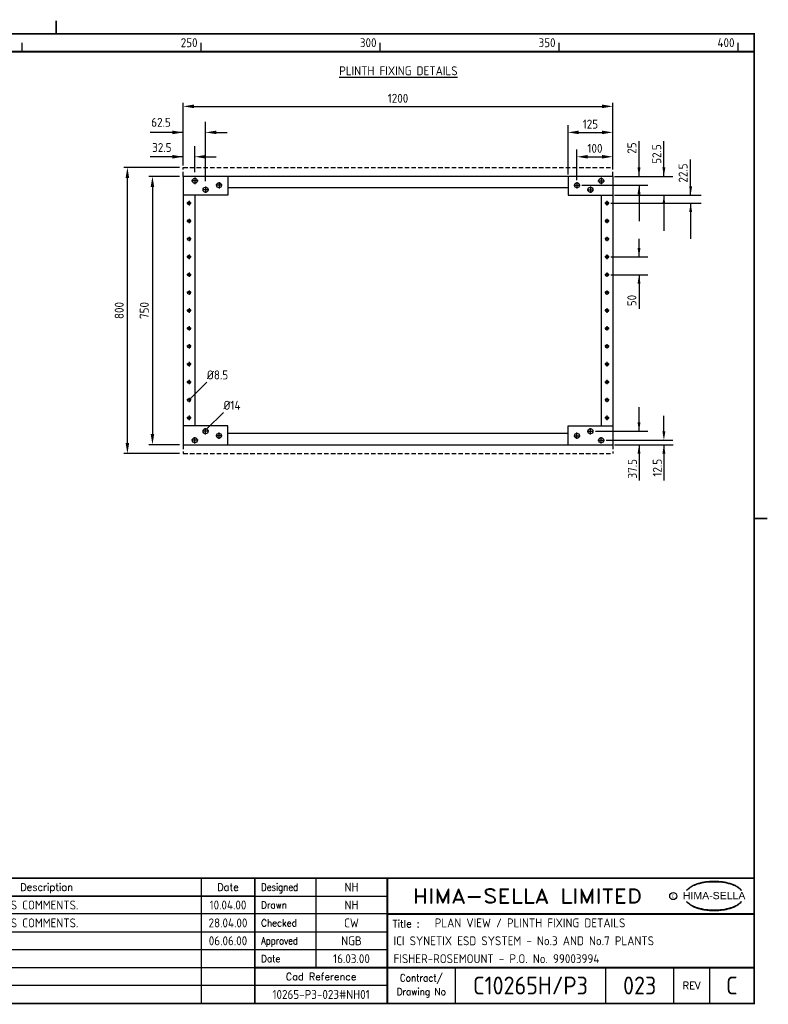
# Model space of a CAD drawing. Extents: x 0 to 4084, y 0 to 2754.
# Tile 2 of 2: x 1993 to 4084, y 2 to 2754. Entities that reach past the tile are written whole.
import ezdxf
from ezdxf.enums import TextEntityAlignment as Align

# ---------------------------------------------------------------- set-up
doc = ezdxf.new("R2010")
doc.units = 0
doc.header["$LTSCALE"] = 5
doc.header["$MEASUREMENT"] = 0
doc.header["$PDSIZE"] = 1
doc.linetypes.add('HIDDEN', pattern=[0.375, 0.25, -0.125])
doc.layers.get('0').update_dxf_attribs({"color": 41, "linetype": 'CONTINUOUS'})
doc.layers.get('DEFPOINTS').update_dxf_attribs({"linetype": 'CONTINUOUS'})
for name, color, linetype in [('00-DRG_FRAME', 12, 'CONTINUOUS'), ('01-DRAW', 7, 'CONTINUOUS'), ('02-TEXT', 2, 'CONTINUOUS'), ('03-DIM', 3, 'CONTINUOUS')]:
    doc.layers.add(name, color=color, linetype=linetype)
doc.styles.add('ARIAL', font='ARIAL.TTF', dxfattribs={"height": 2.5})
doc.styles.add('ISO', font='iso.shx')
doc.styles.add('ROMAND', font='ROMAND')
doc.dimstyles.get("Standard").update_dxf_attribs({"dimscale": 10, "dimtxt": 2.5, "dimasz": 3, "dimexe": 2, "dimexo": 2, "dimgap": 1, "dimtad": 0, "dimtih": 1, "dimtoh": 1, "dimdec": 8, "dimzin": 0, "dimdsep": 46, "dimtxsty": 'ISO', "dimcen": 0.09, "dimclrt": 2, "dimadec": 0, "dimazin": 0, "dimtfac": 1, "dimtdec": 8, "dimtofl": 0, "dimtmove": 2, "dimatfit": 3, "dimfxl": 1, "dimtolj": 1, "dimtzin": 0, "dimarcsym": 0})

# ---------------------------------------------------------------- blocks, each defined once
blk = doc.blocks.new('*D1')
at = {"color": 0, "linetype": 'ByBlock'}
for p, q in [((2449.9, 1947.5), (2449.9, 2118.1)), ((2479.9, 2108.1), (3619.9, 2108.1)), ((3649.9, 1947.5), (3649.9, 2118.1))]:
    blk.add_line(p, q, dxfattribs=at)
for points in [[(2479.9, 2113.1), (2479.9, 2103.1), (2449.9, 2108.1)], [(3619.9, 2113.1), (3619.9, 2103.1), (3649.9, 2108.1)]]:
    blk.add_solid(points, dxfattribs=at)
at = {"layer": 'DEFPOINTS', "color": 0, "linetype": 'ByBlock'}
for p in [(3649.9, 2108.1), (2449.9, 1937.5), (3649.9, 1937.5)]:
    blk.add_point(p, dxfattribs=at)
at = {"color": 2, "linetype": 'ByBlock', "insert": (3049.9, 2130.6), "char_height": 25, "attachment_point": 5, "style": 'ISO'}
blk.add_mtext('\\A1;1200', dxfattribs=at)
blk = doc.blocks.new('*D2')
at = {"color": 0, "linetype": 'ByBlock'}
for p, q in [((3144.3, 1198.6), (3144.3, 1336.4)), ((3269.3, 1238.6), (3269.3, 1336.4)), ((3174.3, 1316.4), (3239.3, 1316.4))]:
    blk.add_line(p, q, dxfattribs=at)
for points in [[(3174.3, 1321.4), (3174.3, 1311.4), (3144.3, 1316.4)], [(3239.3, 1321.4), (3239.3, 1311.4), (3269.3, 1316.4)]]:
    blk.add_solid(points, dxfattribs=at)
at = {"layer": 'DEFPOINTS', "color": 0, "linetype": 'ByBlock'}
for p in [(3269.3, 1316.4), (3269.3, 1218.6), (3144.3, 1178.6)]:
    blk.add_point(p, dxfattribs=at)
at = {"color": 2, "linetype": 'ByBlock', "insert": (3206.8, 1339.4), "char_height": 25, "attachment_point": 5, "style": 'ISO'}
blk.add_mtext('\\A1;125', dxfattribs=at)
blk = doc.blocks.new('*D3')
at = {"color": 0, "linetype": 'ByBlock'}
for p, q in [((3169.3, 1182.6), (3169.3, 1268.3)), ((3269.3, 1213.6), (3269.3, 1268.3)), ((3199.3, 1248.3), (3239.3, 1248.3))]:
    blk.add_line(p, q, dxfattribs=at)
for points in [[(3199.3, 1253.3), (3199.3, 1243.3), (3169.3, 1248.3)], [(3239.3, 1253.3), (3239.3, 1243.3), (3269.3, 1248.3)]]:
    blk.add_solid(points, dxfattribs=at)
at = {"layer": 'DEFPOINTS', "color": 0, "linetype": 'ByBlock'}
for p in [(3269.3, 1248.3), (3269.3, 1193.6), (3169.3, 1162.6)]:
    blk.add_point(p, dxfattribs=at)
at = {"color": 2, "linetype": 'ByBlock', "insert": (3219.5, 1271.8), "char_height": 25, "attachment_point": 5, "style": 'ISO'}
blk.add_mtext('\\A1;100', dxfattribs=at)
blk = doc.blocks.new('A3-REV')
at = {"style": 'ISO'}
for tag, p in [('A', (117.7, 26.75)), ('DES', (127.7, 26.75)), ('DRN', (137.7, 26.75)), ('CHKD', (147.7, 26.75)), ('APPD', (157.7, 26.75)), ('DATE', (258, 26.75))]:
    blk.add_attdef(tag, text='', height=2.5, dxfattribs=at).set_placement(p, align=Align.CENTER)
blk.add_attdef('DESCRIPTION', (164.7, 26.75), '', height=2.5, dxfattribs=at)
blk = doc.blocks.new('A3-CONTRACT')
at = {"style": 'ISO'}
for tag, height, p in [('SCALE', 2.5, (130.45, 31.75)), ('DESIGNED', 2.5, (292, 31.75)), ('DIMS', 2.5, (130.45, 26.75)), ('DRAWN', 2.5, (292, 26.75)), ('CHECKED', 2.5, (292, 21.75)), ('APPD', 2.5, (292, 16.75)), ('DATE', 2.5, (292, 11.75)), ('CONTRACT', 5, (342, 3)), ('CAD-REF', 2.5, (282, 1.75))]:
    blk.add_attdef(tag, text='', height=height, dxfattribs=at).set_placement(p, align=Align.CENTER)
for tag, p in [('TITLE_2', (303.75, 16.75)), ('TITLE_3', (303.5, 11.75))]:
    blk.add_attdef(tag, p, '', height=2.5, dxfattribs=at)
blk = doc.blocks.new('A3-TITLE')
at = {"style": 'ISO'}
blk.add_attdef('TITLE_1', (318.75, 21.75), '', height=2.5, dxfattribs=at)
for tag, p in [('DRGNO', (372.5, 3)), ('REV.', (398.25, 3))]:
    blk.add_attdef(tag, text='', height=5, dxfattribs=at).set_placement(p, align=Align.CENTER)
blk = doc.blocks.new('*D19')
at = {"color": 0, "linetype": 'ByBlock'}
for p, q in [((2439.9, 1912.5), (2354, 1912.5)), ((2364, 1882.5), (2364, 1192.5)), ((2439.9, 1162.5), (2354, 1162.5))]:
    blk.add_line(p, q, dxfattribs=at)
for points in [[(2359, 1882.5), (2369, 1882.5), (2364, 1912.5)], [(2359, 1192.5), (2369, 1192.5), (2364, 1162.5)]]:
    blk.add_solid(points, dxfattribs=at)
at = {"layer": 'DEFPOINTS', "color": 0, "linetype": 'ByBlock'}
for p in [(2449.9, 1912.5), (2364, 1162.5), (2449.9, 1162.5)]:
    blk.add_point(p, dxfattribs=at)
at = {"color": 2, "linetype": 'ByBlock', "insert": (2341.2, 1537.5), "char_height": 25, "attachment_point": 5, "rotation": 90, "style": 'ISO'}
blk.add_mtext('\\A1;750', dxfattribs=at)
blk = doc.blocks.new('*D20')
at = {"color": 0, "linetype": 'ByBlock'}
for p, q in [((2439.9, 1937.5), (2284, 1937.5)), ((2294, 1167.5), (2294, 1907.5)), ((2439.9, 1137.5), (2284, 1137.5))]:
    blk.add_line(p, q, dxfattribs=at)
for points in [[(2289, 1907.5), (2299, 1907.5), (2294, 1937.5)], [(2289, 1167.5), (2299, 1167.5), (2294, 1137.5)]]:
    blk.add_solid(points, dxfattribs=at)
at = {"layer": 'DEFPOINTS', "color": 0, "linetype": 'ByBlock'}
for p in [(2294, 1937.5), (2449.9, 1937.5), (2449.9, 1137.5)]:
    blk.add_point(p, dxfattribs=at)
at = {"color": 2, "linetype": 'ByBlock', "insert": (2271.1, 1537.5), "char_height": 25, "attachment_point": 5, "rotation": 90, "style": 'ISO'}
blk.add_mtext('\\A1;800', dxfattribs=at)

msp = doc.modelspace()

# ---------------------------------------------------------------- linework, layer by layer
at = {"layer": '00-DRG_FRAME'}
for p, q in [((2000, 2665), (2000, 2690)), ((2500, 2665), (2500, 2690)), ((3000, 2665), (3000, 2690)), ((3500, 2665), (3500, 2690)), ((4000, 2665), (4000, 2690)), ((2500, 355), (2500, 5)), ((2820, 355), (2820, 105)), ((2650, 305), (3020, 305)), ((3020, 255), (1127, 255)), ((1127, 205), (3020, 205)), ((3020, 155), (1127, 155)), ((1127, 105), (2650, 105)), ((3210, 105), (3210, 5)), ((3630, 105), (3630, 5)), ((3820, 5), (3820, 105)), ((3920, 105), (3920, 5)), ((3020, 55), (1127, 55))]:
    msp.add_line(p, q, dxfattribs=at)
at = {"layer": '00-DRG_FRAME', "const_width": 5}
for points in [[(2095, 2715), (2095, 2751.8)], [(2095, 2715), (2095, 2751.8)], [(145, 2665), (4045, 2665)], [(4045, 1360), (4081.8, 1360)], [(4045, 355), (145, 355)], [(2650, 355), (2650, 5)], [(3020, 5), (3020, 355)], [(2650, 305), (725, 305)], [(4045, 255), (3020, 255)], [(2650, 105), (4045, 105)]]:
    msp.add_lwpolyline(points, dxfattribs=at)
msp.add_lwpolyline([(145, 5), (4045, 5), (4045, 2715), (145, 2715)], close=True, dxfattribs=at)
at = {"layer": '00-DRG_FRAME', "color": 3}
msp.add_circle((3818.79461451, 305), 10, dxfattribs=at)
for centre, radius, start, end in [((3906.04025799, 268.2771687), 72.4006086, 106.0531744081, 133.5023953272), ((3901.14935026, 281.00053478), 59.80424395, 122.2440461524, 131.6153874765), ((3897.52046972, 287.81882565), 52.10443277, 111.8205600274, 122.8668023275), ((3917.77240613, 246.9924328), 97.60061234, 107.5930557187, 113.9451517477), ((3930.99148851, 184.96485945), 159.36671337, 89.2698165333, 106.3911159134), ((3920.9777299, 235.15009305), 109.85912447, 96.0145819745, 107.3202667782), ((3932.93304037, 163.09919754), 182.81755791, 92.8916818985, 97.3733636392), ((3932.41907206, 188.6443861), 157.28087651, 89.7804853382, 93.1737902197), ((3935.05335102, 184.96485945), 159.36671337, 73.6088840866, 90.7301834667), ((3933.62576746, 188.6443861), 157.28087651, 86.8262097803, 90.2195146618), ((3933.11179916, 163.09919754), 182.81755791, 82.6266363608, 87.1083181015), ((3945.06710962, 235.15009305), 109.85912447, 72.6797332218, 83.9854180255), ((3948.27243339, 246.9924328), 97.60061234, 66.0548482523, 72.4069442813), ((3960.00458153, 268.2771687), 72.4006086, 46.4976046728, 73.9468255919), ((3968.52436981, 287.81882565), 52.10443277, 57.1331976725, 68.1794399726), ((3964.89548927, 281.00053478), 59.80424395, 48.3846125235, 57.7559538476), ((3908.7625018, 270.13532561), 72.99930144, 130.4190344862, 136.0570054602), ((3957.28233772, 270.13532561), 72.99930144, 43.9429945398, 49.5809655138), ((3906.04025799, 342.3079969), 72.4006086, 226.4976046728, 253.9468255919), ((3908.7625018, 340.44984), 72.99930144, 223.9429945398, 229.5809655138), ((3901.14935026, 329.58463082), 59.80424395, 228.3846125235, 237.7559538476), ((3897.52046972, 322.76633996), 52.10443277, 237.1331976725, 248.1794399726), ((3960.00458153, 342.3079969), 72.4006086, 286.0531744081, 313.5023953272), ((3968.52436981, 322.76633996), 52.10443277, 291.8205600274, 302.8668023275), ((3964.89548927, 329.58463082), 59.80424395, 302.2440461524, 311.6153874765), ((3957.28233772, 340.44984), 72.99930144, 310.4190344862, 316.0570054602), ((3917.77240613, 363.59273281), 97.60061234, 246.0548482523, 252.4069442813), ((3930.99148851, 425.62030616), 159.36671337, 253.6088840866, 270.7301834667), ((3920.9777299, 375.43507256), 109.85912447, 252.6797332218, 263.9854180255), ((3932.93304037, 447.48596807), 182.81755791, 262.6266363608, 267.1083181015), ((3932.41907206, 421.94077951), 157.28087651, 266.8262097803, 270.2195146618), ((3935.05335102, 425.62030616), 159.36671337, 269.2698165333, 286.3911159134), ((3933.62576746, 421.94077951), 157.28087651, 269.7804853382, 273.1737902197), ((3933.11179916, 447.48596807), 182.81755791, 272.8916818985, 277.3733636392), ((3945.06710962, 375.43507256), 109.85912447, 276.0145819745, 287.3202667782), ((3948.27243339, 363.59273281), 97.60061234, 287.5930557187, 293.9451517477)]:
    msp.add_arc(centre, radius, start, end, dxfattribs=at)
at = {"layer": '01-DRAW'}
for p, q in [((3649.89067898, 2316.48418677), (2449.89067898, 2316.48418677)), ((2449.89067898, 2316.48418677), (2449.89067898, 1566.48418677)), ((2574.89067898, 2316.48418677), (2574.89067898, 2263.98418677)), ((3524.89067898, 2316.48418677), (3524.89067898, 2263.98418677)), ((3649.89067898, 2316.48418677), (3649.89067898, 1566.48418677)), ((2574.89067898, 2263.98418677), (2449.89067898, 2263.98418677)), ((2482.39067898, 2263.98418677), (2482.39067898, 1618.98418677)), ((3524.89067898, 2283.98418677), (2574.89067898, 2283.98418677)), ((3524.89067898, 2263.98418677), (3649.89067898, 2263.98418677)), ((3617.39067898, 2263.98418677), (3617.39067898, 1618.98418677)), ((2574.89067898, 1618.98418677), (2449.89067898, 1618.98418677)), ((2574.89067898, 1566.48418677), (2574.89067898, 1618.98418677)), ((2574.89067898, 1598.98418677), (3524.89067898, 1598.98418677)), ((3524.89067898, 1618.98418677), (3649.89067898, 1618.98418677)), ((3524.89067898, 1566.48418677), (3524.89067898, 1618.98418677)), ((2449.89067898, 1566.48418677), (3649.89067898, 1566.48418677))]:
    msp.add_line(p, q, dxfattribs=at)
at = {"layer": '03-DIM'}
for p, q in [((2449.89067898, 2346.48418677), (2449.89067898, 2469.29875133)), ((2512.39067898, 2302.98418677), (2512.39067898, 2469.29875133)), ((2449.89067898, 2439.29875133), (2357.69512215, 2439.29875133)), ((2542.39067898, 2439.29875133), (2572.39067898, 2439.29875133)), ((2449.89067898, 2371.48418677), (2449.89067898, 2401.22841024)), ((2482.39067898, 2327.98418677), (2482.39067898, 2401.22841024)), ((3723.18376279, 2316.48418677), (3723.18376279, 2414.98418677)), ((3792.67065917, 2316.48418677), (3792.67065917, 2414.98418677)), ((2449.89067898, 2371.22841024), (2357.69512215, 2371.22841024)), ((2512.39067898, 2371.22841024), (2542.39067898, 2371.22841024)), ((3867.41410736, 2263.98418677), (3867.41410736, 2363.98418677)), ((2482.39067898, 2312.98418677), (2482.39067898, 2294.98418677)), ((3617.39067898, 2312.98418677), (3617.39067898, 2294.98418677)), ((3654.89067898, 2316.48418677), (3817.67065917, 2316.48418677)), ((2491.39067898, 2303.98418677), (2473.39067898, 2303.98418677)), ((2512.39067898, 2287.98418677), (2512.39067898, 2269.98418677)), ((2558.89067898, 2291.48418677), (2540.89067898, 2291.48418677)), ((2549.89067898, 2300.48418677), (2549.89067898, 2282.48418677)), ((3540.89067898, 2291.48418677), (3558.89067898, 2291.48418677)), ((3549.89067898, 2300.48418677), (3549.89067898, 2282.48418677)), ((3563.89067898, 2291.48418677), (3748.18376279, 2291.48418677)), ((3587.39067898, 2287.98418677), (3587.39067898, 2269.98418677)), ((3608.39067898, 2303.98418677), (3626.39067898, 2303.98418677)), ((3723.18376279, 2291.48418677), (3723.18376279, 2191.48418677)), ((2521.39067898, 2278.98418677), (2503.39067898, 2278.98418677)), ((3578.39067898, 2278.98418677), (3596.39067898, 2278.98418677)), ((3654.89067898, 2263.98418677), (3896.38789083, 2263.98418677)), ((3792.67065917, 2263.98418677), (3792.67065917, 2163.98418677)), ((2472.39067898, 2241.48418677), (2459.89067898, 2241.48418677)), ((2466.14067898, 2247.73418677), (2466.14067898, 2235.23418677)), ((3639.89067898, 2241.48418677), (3627.39067898, 2241.48418677)), ((3633.64067898, 2247.73418677), (3633.64067898, 2235.23418677)), ((3644.89067898, 2241.48418677), (3896.38789083, 2241.48418677)), ((3867.41410736, 2241.48418677), (3867.41410736, 2141.48418677)), ((2472.39067898, 2191.48418677), (2459.89067898, 2191.48418677)), ((2466.14067898, 2197.73418677), (2466.14067898, 2185.23418677)), ((3639.89067898, 2191.48418677), (3627.39067898, 2191.48418677)), ((3633.64067898, 2197.73418677), (3633.64067898, 2185.23418677)), ((2466.14067898, 2147.73418677), (2466.14067898, 2135.23418677)), ((3633.64067898, 2147.73418677), (3633.64067898, 2135.23418677)), ((2472.39067898, 2141.48418677), (2459.89067898, 2141.48418677)), ((3639.89067898, 2141.48418677), (3627.39067898, 2141.48418677)), ((3723.18376279, 2091.48418677), (3723.18376279, 2141.48418677)), ((2472.39067898, 2091.48418677), (2459.89067898, 2091.48418677)), ((2466.14067898, 2097.73418677), (2466.14067898, 2085.23418677)), ((3639.89067898, 2091.48418677), (3627.39067898, 2091.48418677)), ((3633.64067898, 2097.73418677), (3633.64067898, 2085.23418677)), ((3644.89067898, 2091.48418677), (3748.18376279, 2091.48418677)), ((2472.39067898, 2041.48418677), (2459.89067898, 2041.48418677)), ((2466.14067898, 2047.73418677), (2466.14067898, 2035.23418677)), ((3639.89067898, 2041.48418677), (3627.39067898, 2041.48418677)), ((3633.64067898, 2047.73418677), (3633.64067898, 2035.23418677)), ((3644.89067898, 2041.48418677), (3748.18376279, 2041.48418677)), ((3723.18376279, 2041.48418677), (3723.18376279, 1946.48418677)), ((2472.39067898, 1991.48418677), (2459.89067898, 1991.48418677)), ((2466.14067898, 1997.73418677), (2466.14067898, 1985.23418677)), ((3639.89067898, 1991.48418677), (3627.39067898, 1991.48418677)), ((3633.64067898, 1997.73418677), (3633.64067898, 1985.23418677)), ((2472.39067898, 1941.48418677), (2459.89067898, 1941.48418677)), ((2466.14067898, 1947.73418677), (2466.14067898, 1935.23418677)), ((3639.89067898, 1941.48418677), (3627.39067898, 1941.48418677)), ((3633.64067898, 1947.73418677), (3633.64067898, 1935.23418677)), ((2472.39067898, 1891.48418677), (2459.89067898, 1891.48418677)), ((2466.14067898, 1897.73418677), (2466.14067898, 1885.23418677)), ((3639.89067898, 1891.48418677), (3627.39067898, 1891.48418677)), ((3633.64067898, 1897.73418677), (3633.64067898, 1885.23418677)), ((2466.14067898, 1847.73418677), (2466.14067898, 1835.23418677)), ((3633.64067898, 1847.73418677), (3633.64067898, 1835.23418677)), ((2472.39067898, 1841.48418677), (2459.89067898, 1841.48418677)), ((3639.89067898, 1841.48418677), (3627.39067898, 1841.48418677)), ((2472.39067898, 1791.48418677), (2459.89067898, 1791.48418677)), ((2466.14067898, 1797.73418677), (2466.14067898, 1785.23418677)), ((3639.89067898, 1791.48418677), (3627.39067898, 1791.48418677)), ((3633.64067898, 1797.73418677), (3633.64067898, 1785.23418677)), ((2472.39067898, 1741.48418677), (2459.89067898, 1741.48418677)), ((2466.14067898, 1747.73418677), (2466.14067898, 1735.23418677)), ((2469.1458828, 1694.48939059), (2516.14067898, 1741.48418677)), ((3639.89067898, 1741.48418677), (3627.39067898, 1741.48418677)), ((3633.64067898, 1747.73418677), (3633.64067898, 1735.23418677)), ((2472.39067898, 1691.48418677), (2459.89067898, 1691.48418677)), ((2466.14067898, 1697.73418677), (2466.14067898, 1685.23418677)), ((3639.89067898, 1691.48418677), (3627.39067898, 1691.48418677)), ((3633.64067898, 1697.73418677), (3633.64067898, 1685.23418677)), ((2515.3958828, 1609.73939059), (2562.39067898, 1656.73418677)), ((3723.18376279, 1603.98418677), (3723.18376279, 1671.84114641)), ((2472.39067898, 1641.48418677), (2459.89067898, 1641.48418677)), ((2466.14067898, 1647.73418677), (2466.14067898, 1635.23418677)), ((3639.89067898, 1641.48418677), (3627.39067898, 1641.48418677)), ((3633.64067898, 1647.73418677), (3633.64067898, 1635.23418677)), ((3792.67065917, 1603.98418677), (3792.67065917, 1646.84114641)), ((2521.39067898, 1603.98418677), (2503.39067898, 1603.98418677)), ((2512.39067898, 1594.98418677), (2512.39067898, 1612.98418677)), ((2549.89067898, 1582.48418677), (2549.89067898, 1600.48418677)), ((3549.89067898, 1582.48418677), (3549.89067898, 1600.48418677)), ((3578.39067898, 1603.98418677), (3596.39067898, 1603.98418677)), ((3587.39067898, 1594.98418677), (3587.39067898, 1612.98418677)), ((3601.39067898, 1603.98418677), (3748.18376279, 1603.98418677)), ((2491.39067898, 1578.98418677), (2473.39067898, 1578.98418677)), ((2482.39067898, 1569.98418677), (2482.39067898, 1587.98418677)), ((2558.89067898, 1591.48418677), (2540.89067898, 1591.48418677)), ((3540.89067898, 1591.48418677), (3558.89067898, 1591.48418677)), ((3608.39067898, 1578.98418677), (3626.39067898, 1578.98418677)), ((3617.39067898, 1569.98418677), (3617.39067898, 1587.98418677)), ((3631.39067898, 1578.98418677), (3817.67065917, 1578.98418677)), ((3654.89067898, 1566.48418677), (3818.42999913, 1566.48418677)), ((3723.18376279, 1566.48418677), (3723.18376279, 1466.48418677)), ((3792.67065917, 1566.48418677), (3792.67065917, 1466.48418677))]:
    msp.add_line(p, q, dxfattribs=at)
at = {"layer": '03-DIM', "linetype": 'HIDDEN', "ltscale": 10}
for p, q in [((2449.89067898, 2316.48418677), (2449.89067898, 2341.48418677)), ((2449.89067898, 2341.48418677), (3649.89067898, 2341.48418677)), ((3649.89067898, 2316.48418677), (3649.89067898, 2341.48418677)), ((2449.89067898, 1566.48418677), (2449.89067898, 1541.48418677)), ((2449.89067898, 1541.48418677), (3649.89067898, 1541.48418677)), ((3649.89067898, 1566.48418677), (3649.89067898, 1541.48418677))]:
    msp.add_line(p, q, dxfattribs=at)
at = {"layer": '03-DIM'}
for centre, radius in [((2482.39067898, 2303.98418677), 7), ((2512.39067898, 2278.98418677), 7), ((2549.89067898, 2291.48418677), 7), ((3549.89067898, 2291.48418677), 7), ((3587.39067898, 2278.98418677), 7), ((3617.39067898, 2303.98418677), 7), ((2466.14067898, 2241.48418677), 4.25), ((3633.64067898, 2241.48418677), 4.25), ((2466.14067898, 2191.48418677), 4.25), ((3633.64067898, 2191.48418677), 4.25), ((2466.14067898, 2141.48418677), 4.25), ((3633.64067898, 2141.48418677), 4.25), ((2466.14067898, 2091.48418677), 4.25), ((3633.64067898, 2091.48418677), 4.25), ((2466.14067898, 2041.48418677), 4.25), ((3633.64067898, 2041.48418677), 4.25), ((2466.14067898, 1991.48418677), 4.25), ((3633.64067898, 1991.48418677), 4.25), ((2466.14067898, 1941.48418677), 4.25), ((3633.64067898, 1941.48418677), 4.25), ((2466.14067898, 1891.48418677), 4.25), ((3633.64067898, 1891.48418677), 4.25), ((2466.14067898, 1841.48418677), 4.25), ((3633.64067898, 1841.48418677), 4.25), ((2466.14067898, 1791.48418677), 4.25), ((3633.64067898, 1791.48418677), 4.25), ((2466.14067898, 1741.48418677), 4.25), ((3633.64067898, 1741.48418677), 4.25), ((2466.14067898, 1691.48418677), 4.25), ((3633.64067898, 1691.48418677), 4.25), ((2466.14067898, 1641.48418677), 4.25), ((3633.64067898, 1641.48418677), 4.25), ((2512.39067898, 1603.98418677), 7), ((2549.89067898, 1591.48418677), 7), ((3549.89067898, 1591.48418677), 7), ((3587.39067898, 1603.98418677), 7), ((2482.39067898, 1578.98418677), 7), ((3617.39067898, 1578.98418677), 7)]:
    msp.add_circle(centre, radius, dxfattribs=at)
for p in [(2512.39067898, 2439.29875133), (2482.39067898, 2371.22841024)]:
    msp.add_point(p, dxfattribs=at)
for points in [[(2419.89067898, 2444.29875133), (2419.89067898, 2434.29875133), (2449.89067898, 2439.29875133)], [(2542.39067898, 2444.29875133), (2542.39067898, 2434.29875133), (2512.39067898, 2439.29875133)], [(2419.89067898, 2376.22841024), (2419.89067898, 2366.22841024), (2449.89067898, 2371.22841024)], [(2512.39067898, 2376.22841024), (2512.39067898, 2366.22841024), (2482.39067898, 2371.22841024)], [(3727.35042945, 2341.48418677), (3719.01709612, 2341.48418677), (3723.18376279, 2316.48418677)], [(3796.83732584, 2341.48418677), (3788.5039925, 2341.48418677), (3792.67065917, 2316.48418677)], [(3719.01709612, 2266.48418677), (3727.35042945, 2266.48418677), (3723.18376279, 2291.48418677)], [(3871.58077403, 2288.98418677), (3863.24744069, 2288.98418677), (3867.41410736, 2263.98418677)], [(3788.5039925, 2238.98418677), (3796.83732584, 2238.98418677), (3792.67065917, 2263.98418677)], [(3863.24744069, 2216.48418677), (3871.58077403, 2216.48418677), (3867.41410736, 2241.48418677)], [(3727.35042945, 2116.48418677), (3719.01709612, 2116.48418677), (3723.18376279, 2091.48418677)], [(3719.01709612, 2016.48418677), (3727.35042945, 2016.48418677), (3723.18376279, 2041.48418677)], [(3727.35042945, 1628.98418677), (3719.01709612, 1628.98418677), (3723.18376279, 1603.98418677)], [(3796.83732584, 1603.98418677), (3788.5039925, 1603.98418677), (3792.67065917, 1578.98418677)], [(3719.01709612, 1541.48418677), (3727.35042945, 1541.48418677), (3723.18376279, 1566.48418677)], [(3788.5039925, 1541.48418677), (3796.83732584, 1541.48418677), (3792.67065917, 1566.48418677)]]:
    msp.add_solid(points, dxfattribs=at)
at = {"layer": 'DEFPOINTS', "color": 0, "linetype": 'ByBlock'}
for p in [(2449.89067898, 2341.48418677), (2449.89067898, 2316.48418677), (2482.39067898, 2297.98418677), (2512.39067898, 2272.98418677)]:
    msp.add_point(p, dxfattribs=at)

# ---------------------------------------------------------------- block references
ref = msp.add_blockref('A3-CONTRACT', (0, 0), dxfattribs=dict(xscale=9.999999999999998, yscale=9.999999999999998, zscale=9.999999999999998))
ref.add_attrib('SCALE', '1:10', dxfattribs={"height": 25, "style": 'ISO'}).set_placement((1068.25, 317.5), align=Align.CENTER)
ref.add_attrib('DIMS', 'mm', dxfattribs={"height": 25, "style": 'ISO'}).set_placement((1068.25, 267.5), align=Align.CENTER)
ref.add_attrib('DESIGNED', 'NH', dxfattribs={"height": 25, "style": 'ISO'}).set_placement((2920, 317.5), align=Align.CENTER)
ref.add_attrib('DRAWN', 'NH', dxfattribs={"height": 25, "style": 'ISO'}).set_placement((2920, 267.5), align=Align.CENTER)
ref.add_attrib('CHECKED', 'CW', dxfattribs={"height": 25, "style": 'ISO'}).set_placement((2920, 217.5), align=Align.CENTER)
ref.add_attrib('APPD', 'NGB', dxfattribs={"height": 25, "style": 'ISO'}).set_placement((2920, 167.5), align=Align.CENTER)
ref.add_attrib('DATE', '16.03.00', dxfattribs={"height": 25, "style": 'ISO'}).set_placement((2920, 117.5), align=Align.CENTER)
ref.add_attrib('CADREF', '10265-P3-023#NH01', dxfattribs={"height": 25, "style": 'ISO'}).set_placement((2835, 17.5), align=Align.CENTER)
ref.add_attrib('TITLE_2', 'ICI SYNETIX ESD SYSTEM - No.3 AND No.7 PLANTS', (3037.5, 167.5), dxfattribs={"height": 25, "style": 'ISO'})
ref.add_attrib('TITLE_3', 'FISHER-ROSEMOUNT - P.O. No. 99003994', (3037.5, 117.5), dxfattribs={"height": 25, "style": 'ISO'})
ref.add_attrib('CONTRACT', 'C10265H/P3', dxfattribs={"height": 50, "style": 'ISO'}).set_placement((3420, 30), align=Align.CENTER)
ref = msp.add_blockref('A3-REV', (0, 0), dxfattribs=dict(xscale=10, yscale=10, zscale=10))
ref.add_attrib('A', 'P2', dxfattribs={"height": 25, "style": 'ISO'}).set_placement((1177, 267.5), align=Align.CENTER)
ref.add_attrib('DES', 'NH', dxfattribs={"height": 25, "style": 'ISO'}).set_placement((1277, 267.5), align=Align.CENTER)
ref.add_attrib('DRN', 'NH', dxfattribs={"height": 25, "style": 'ISO'}).set_placement((1377, 267.5), align=Align.CENTER)
ref.add_attrib('CHKD', 'CW', dxfattribs={"height": 25, "style": 'ISO'}).set_placement((1477, 267.5), align=Align.CENTER)
ref.add_attrib('APPD', 'NGB', dxfattribs={"height": 25, "style": 'ISO'}).set_placement((1577, 267.5), align=Align.CENTER)
ref.add_attrib('DESCRIPTION', 'UPDATED WITH CLIENTS COMMENTS.', (1647, 267.5), dxfattribs={"height": 25, "style": 'ISO'})
ref.add_attrib('DATE', '10.04.00', dxfattribs={"height": 25, "style": 'ISO'}).set_placement((2575, 267.5), align=Align.CENTER)
ref = msp.add_blockref('A3-REV', (0, -50), dxfattribs=dict(xscale=10, yscale=10, zscale=10))
ref.add_attrib('A', 'P3', dxfattribs={"height": 25, "style": 'ISO'}).set_placement((1177, 217.5), align=Align.CENTER)
ref.add_attrib('DES', 'NH', dxfattribs={"height": 25, "style": 'ISO'}).set_placement((1277, 217.5), align=Align.CENTER)
ref.add_attrib('DRN', 'NH', dxfattribs={"height": 25, "style": 'ISO'}).set_placement((1377, 217.5), align=Align.CENTER)
ref.add_attrib('CHKD', 'CW', dxfattribs={"height": 25, "style": 'ISO'}).set_placement((1477, 217.5), align=Align.CENTER)
ref.add_attrib('APPD', 'NGB', dxfattribs={"height": 25, "style": 'ISO'}).set_placement((1577, 217.5), align=Align.CENTER)
ref.add_attrib('DESCRIPTION', 'UPDATED WITH CLIENTS COMMENTS.', (1647, 217.5), dxfattribs={"height": 25, "style": 'ISO'})
ref.add_attrib('DATE', '28.04.00', dxfattribs={"height": 25, "style": 'ISO'}).set_placement((2575, 217.5), align=Align.CENTER)
ref = msp.add_blockref('A3-REV', (0, -100), dxfattribs=dict(xscale=10, yscale=10, zscale=10))
ref.add_attrib('A', 'C', dxfattribs={"height": 25, "style": 'ISO'}).set_placement((1177, 167.5), align=Align.CENTER)
ref.add_attrib('APPD', 'NGB', dxfattribs={"height": 25, "style": 'ISO'}).set_placement((1577, 167.5), align=Align.CENTER)
ref.add_attrib('DESCRIPTION', 'AS BUILT.', (1647, 167.5), dxfattribs={"height": 25, "style": 'ISO'})
ref.add_attrib('DATE', '06.06.00', dxfattribs={"height": 25, "style": 'ISO'}).set_placement((2575, 167.5), align=Align.CENTER)
at = {"layer": '02-TEXT'}
ref = msp.add_blockref('A3-TITLE', (0, 0), dxfattribs=dict(at, xscale=9.999999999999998, yscale=9.999999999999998, zscale=9.999999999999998))
ref.add_attrib('TITLE_1', 'PLAN VIEW / PLINTH FIXING DETAILS', (3152.5, 217.5), dxfattribs={"layer": '0', "height": 25, "style": 'ISO'})
ref.add_attrib('DRGNO', '023', dxfattribs={"layer": '0', "height": 50, "style": 'ISO'}).set_placement((3725, 30), align=Align.CENTER)
ref.add_attrib('REV.', 'C', dxfattribs={"layer": '0', "height": 50, "style": 'ISO'}).set_placement((3982.5, 30), align=Align.CENTER)

# ---------------------------------------------------------------- texts
at = {"color": 2, "linetype": 'ByBlock', "char_height": 25, "attachment_point": 5, "style": 'ISO'}
for s, insert in [('\\A1;62.5', (2387.92715147, 2467.4657919)), ('\\A1;32.5', (2390.27600885, 2397.04819369))]:
    msp.add_mtext(s, dxfattribs=dict(at, insert=insert))
at = {"layer": '00-DRG_FRAME', "style": 'ISO'}
for s, p in [('250', (2490, 2677.5)), ('300', (2990, 2677.5)), ('350', (3490, 2677.5)), ('400', (3990, 2677.5))]:
    msp.add_text(s, height=25, dxfattribs=at).set_placement(p, align=Align.RIGHT)
at = {"layer": '00-DRG_FRAME', "color": 4, "style": 'ROMAND'}
for s, p in [('Description', (2068.5, 320)), ('Date', (2575, 320))]:
    msp.add_text(s, height=20, dxfattribs=at).set_placement(p, align=Align.CENTER)
for s, width, p in [('Designed', 0.87, (2667.5, 320)), ('Drawn', 0.9, (2667.5, 270)), ('Checked', 0.9, (2667.5, 220)), ('Approved', 0.85, (2667.5, 170)), ('Date', 0.9, (2667.5, 120))]:
    msp.add_text(s, height=20, dxfattribs=dict(at, width=width)).set_placement(p)
at = {"layer": '00-DRG_FRAME', "style": 'ROMAND', "width": 1.15}
msp.add_text('HIMA-SELLA LIMITED', height=40, dxfattribs=at).set_placement((3410.96489207, 305), align=Align.MIDDLE)
at = {"layer": '00-DRG_FRAME', "color": 3, "style": 'ISO', "width": 0.9}
msp.add_text('C', height=10, dxfattribs=at).set_placement((3818.43578844, 300), align=Align.CENTER)
at = {"layer": '00-DRG_FRAME', "style": 'ARIAL', "width": 1.05}
msp.add_text('HIMA-SELLA', height=20, dxfattribs=at).set_placement((3933.02241976, 296.2925828), align=Align.CENTER)
at = {"layer": '00-DRG_FRAME', "color": 4, "style": 'ROMAND'}
msp.add_text('Title :', height=20, dxfattribs=at).set_placement((3035, 217.5))
for s, p in [('Cad Reference', (2835, 80)), ('REV', (3870, 55))]:
    msp.add_text(s, height=20, dxfattribs=at).set_placement(p, align=Align.MIDDLE)
at = {"layer": '00-DRG_FRAME', "color": 4, "style": 'ROMAND', "width": 0.9}
for s, p in [('Contract/', (3115, 75)), ('Drawing No', (3115, 35))]:
    msp.add_text(s, height=20, dxfattribs=at).set_placement(p, align=Align.MIDDLE)
at = {"layer": '02-TEXT', "style": 'ISO'}
msp.add_text('%%UPLINTH FIXING DETAILS', height=25, dxfattribs=at).set_placement((3051, 2599), align=Align.CENTER)
for s, p in [('25', (3723.18376279, 2379.65122093)), ('52.5', (3792.67065917, 2351.48418677)), ('22.5', (3866.32422222, 2298.98418677)), ('50', (3723.18376279, 1953.52594531)), ('12.5', (3794.20562703, 1477.4207572)), ('37.5', (3724.71873065, 1471.86520164))]:
    msp.add_text(s, height=25, rotation=90, dxfattribs=at).set_placement(p, align=Align.BOTTOM_LEFT)
for s, p in [('%%c8.5', (2516.14067898, 1741.48418677)), ('%%c14', (2562.39067898, 1656.73418677))]:
    msp.add_text(s, height=25, dxfattribs=at).set_placement(p, align=Align.BOTTOM_LEFT)

# ---------------------------------------------------------------- dimensions: what is measured, and where the dimension line sits
at = {"layer": '03-DIM'}
dim = msp.add_linear_dim(base=(3649.89067898, 2512.06360025), p1=(2449.89067898, 2341.48418677), p2=(3649.89067898, 2341.48418677), text='1200', dimstyle='STANDARD', override={"dimexe": 1, "dimexo": 1, "dimtad": 1, "dimtih": 0, "dimtoh": 0}, dxfattribs=at)
dim.commit()
dim.dimension.update_dxf_attribs({"geometry": '*D1', "text_midpoint": (3049.89067898, 2534.56906832), "insert": (0, 404)})
for base, p1, p2, text, picture, middle in [((3649.89067898, 2439.29875133), (3524.89067898, 2301.48418677), (3649.89067898, 2341.48418677), '125', '*D2', (3587.39067898, 2462.30082388)), ((3649.89067898, 2371.22841024), (3549.89067898, 2285.48418677), (3649.89067898, 2316.48418677), '100', '*D3', (3600.14620021, 2394.70094298))]:
    dim = msp.add_linear_dim(base=base, p1=p1, p2=p2, text=text, dimstyle='STANDARD', dxfattribs=at)
    dim.commit()
    dim.dimension.update_dxf_attribs({"geometry": picture, "text_midpoint": middle, "dimtype": 160, "insert": (380.60973863, 1122.93204416)})
for base, p1, p2, text, picture, middle in [((2294, 2341.48418677), (2449.89067898, 1541.48418677), (2449.89067898, 2341.48418677), '800', '*D20', (2271.06852754, 1941.48418677)), ((2364, 1566.48418677), (2449.89067898, 2316.48418677), (2449.89067898, 1566.48418677), '750', '*D19', (2341.15824584, 1941.48418677))]:
    dim = msp.add_linear_dim(base=base, p1=p1, p2=p2, angle=90, text=text, dimstyle='STANDARD', override={"dimexe": 1, "dimexo": 1, "dimtad": 1, "dimtih": 0, "dimtoh": 0}, dxfattribs=at)
    dim.commit()
    dim.dimension.update_dxf_attribs({"geometry": picture, "text_midpoint": middle, "insert": (0, 404)})

doc.saveas('drawing.dxf')
